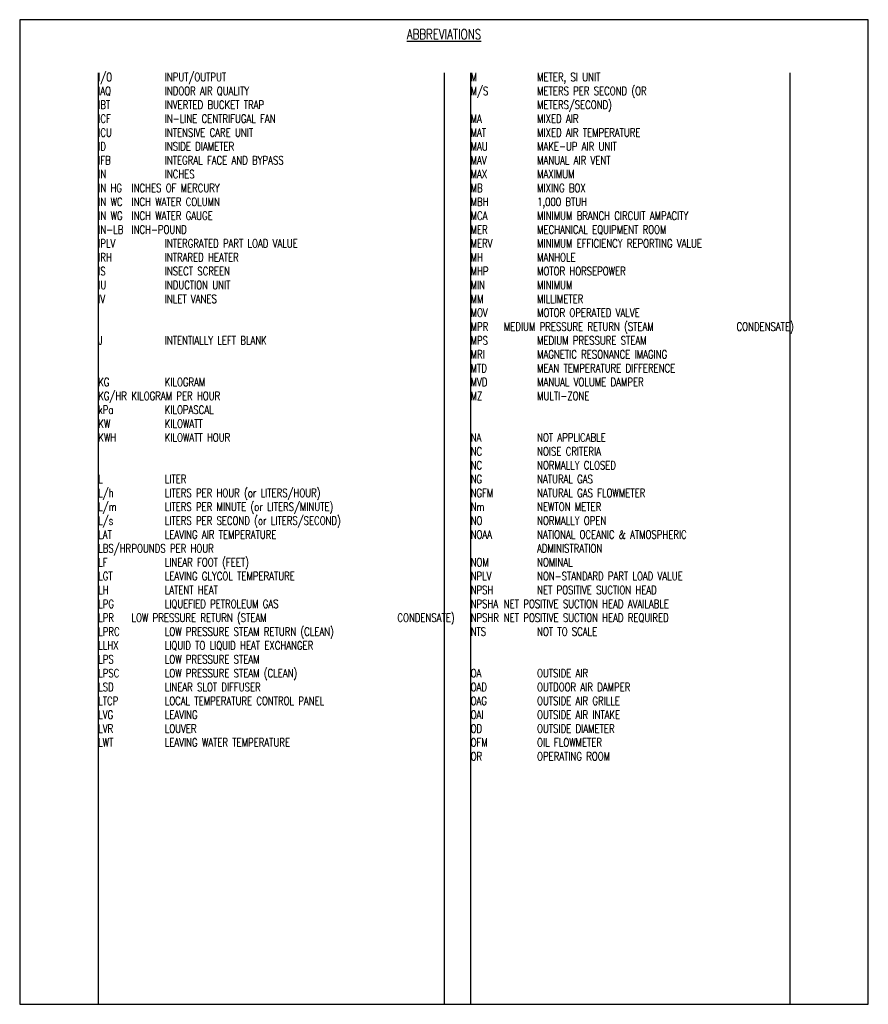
# Model space of a CAD drawing. Header units: inches. Extents: x -0.48 to 7.5, y 0.25 to 9.5.
import ezdxf

# ---------------------------------------------------------------- set-up
doc = ezdxf.new("R2010")
doc.units = ezdxf.units.IN
doc.header["$MEASUREMENT"] = 0
doc.layers.get('Defpoints').update_dxf_attribs({"color": 2})
doc.layers.add('M-DETL-TEXT', color=2, linetype='Continuous')
doc.styles.add('Romans', font='romans.shx', dxfattribs={"width": 0.75})

msp = doc.modelspace()

# ---------------------------------------------------------------- linework, layer by layer
at = {"layer": 'Defpoints', "color": 8}
for p, q in [((0.2617, 9), (0.2617, 0.25)), ((3.5117, 9), (3.5117, 0.25)), ((3.7617, 9), (3.7617, 0.25)), ((6.7617, 9), (6.7617, 0.25))]:
    msp.add_line(p, q, dxfattribs=at)
at = {"layer": 'Defpoints'}
msp.add_lwpolyline([(-0.4766, 0.25), (7.5, 0.25), (7.5, 9.5), (-0.4766, 9.5)], close=True, dxfattribs=at)

# ---------------------------------------------------------------- texts
at = {"layer": 'M-DETL-TEXT', "style": 'Romans'}
for s, insert, char_height, width, attachment_point in [('{\\LABBREVIATIONS}', (3.5117, 9.4106), 0.09375, 7.976649, 2), ('I/O^I^IINPUT/OUTPUT\\PIAQ^I^IINDOOR AIR QUALITY\\PIBT^I^IINVERTED BUCKET TRAP\\PICF^I^IIN-LINE CENTRIFUGAL FAN\\PICU^I^IINTENSIVE CARE UNIT\\PID^I^IINSIDE DIAMETER\\PIFB^I^IINTEGRAL FACE AND BYPASS \\PIN^I^IINCHES\\P\\pi-0.625,l0.625;IN HG^IINCHES OF MERCURY\\PIN WC^IINCH WATER COLUMN\\PIN WG^IINCH WATER GAUGE\\PIN-LB^IINCH-POUND\\P\\pi0,l0;IPLV^I^IINTERGRATED PART LOAD VALUE\\PIRH^I^IINTRARED HEATER\\PIS^I^IINSECT SCREEN\\PIU^I^IINDUCTION UNIT\\PIV^I^IINLET VANES\\P\\P\\PJ^I^IINTENTIALLY LEFT BLANK\\P\\P\\PKG^I^IKILOGRAM\\P\\pi-0.625,l0.625;KG/HR^IKILOGRAM PER HOUR\\P\\pi0,l0;kPa^I^IKILOPASCAL\\PKW^I^IKILOWATT\\PKWH^I^IKILOWATT HOUR\\P\\P\\PL^I^ILITER\\PL/h^I^ILITERS PER HOUR (or LITERS/HOUR)\\PL/m^I^ILITERS PER MINUTE (or LITERS/MINUTE)\\PL/s^I^ILITERS PER SECOND (or LITERS/SECOND)\\PLAT^I^ILEAVING AIR TEMPERATURE \\PLBS/HR^IPOUNDS PER HOUR\\PLF^I^ILINEAR FOOT (FEET)\\PLGT^I^ILEAVING GLYCOL TEMPERATURE\\PLH^I^ILATENT HEAT\\PLPG^I^ILIQUEFIED PETROLEUM GAS\\P\\pi-0.625,l0.625;LPR^ILOW PRESSURE RETURN (STEAM ^I^I^I^ICONDENSATE)\\P\\pi0,l0;LPRC^I^ILOW PRESSURE STEAM RETURN (CLEAN)\\PLLHX^I^ILIQUID TO LIQUID HEAT EXCHANGER\\PLPS^I^ILOW PRESSURE STEAM\\PLPSC^I^ILOW PRESSURE STEAM (CLEAN)\\PLSD^I^ILINEAR SLOT DIFFUSER\\PLTCP^I^ILOCAL TEMPERATURE CONTROL PANEL\\PLVG^I^ILEAVING\\PLVR^I^ILOUVER\\PLWT^I^ILEAVING WATER TEMPERATURE', (0.2617, 9), 0.078125, 3.369102, 1), ('M^I^IMETER, SI UNIT\\PM/S^I^IMETERS PER SECOND (OR\\P^I^IMETERS/SECOND)\\PMA^I^IMIXED AIR \\PMAT^I^IMIXED AIR TEMPERATURE\\PMAU^I^IMAKE-UP AIR UNIT\\PMAV^I^IMANUAL AIR VENT\\PMAX^I^IMAXIMUM\\PMB^I^IMIXING BOX\\PMBH^I^I1,000 BTUH\\PMCA^I^IMINIMUM BRANCH CIRCUIT AMPACITY\\PMER^I^IMECHANICAL EQUIPMENT ROOM\\PMERV^I^IMINIMUM EFFICIENCY REPORTING VALUE\\PMH^I^IMANHOLE\\PMHP^I^IMOTOR HORSEPOWER\\PMIN^I^IMINIMUM\\PMM^I^IMILLIMETER\\PMOV^I^IMOTOR OPERATED VALVE\\P\\pi-0.625,l0.625;MPR^IMEDIUM PRESSURE RETURN (STEAM ^I^I^ICONDENSATE) \\P\\pi0,l0;MPS^I^IMEDIUM PRESSURE STEAM\\PMRI^I^IMAGNETIC RESONANCE IMAGING\\PMTD^I^IMEAN TEMPERATURE DIFFERENCE\\PMVD^I^IMANUAL VOLUME DAMPER \\PMZ^I^IMULTI-ZONE\\P\\P\\PNA^I^INOT APPLICABLE \\PNC^I^INOISE CRITERIA \\PNC^I^INORMALLY CLOSED\\PNG^I^INATURAL GAS\\PNGFM^I^INATURAL GAS FLOWMETER\\PNm^I^INEWTON METER\\PNO^I^INORMALLY OPEN\\P\\pi-0.39063,l0.39063;NOAA^I^INATIONAL OCEANIC & ATMOSPHERIC\\P^I^IADMINISTRATION\\P\\pi0,l0;NOM^I^INOMINAL\\PNPLV^I^INON-STANDARD PART LOAD VALUE\\PNPSH^I^INET POSITIVE SUCTION HEAD\\P\\pi-0.625,l0.625;NPSHA^INET POSITIVE SUCTION HEAD AVAILABLE\\PNPSHR^INET POSITIVE SUCTION HEAD REQUIRED\\P\\pi0,l0;NTS^I^INOT TO SCALE\\P\\P\\POA^I^IOUTSIDE AIR \\POAD^I^IOUTDOOR AIR DAMPER\\POAG^I^IOUTSIDE AIR GRILLE \\POAI^I^IOUTSIDE AIR INTAKE\\POD^I^IOUTSIDE DIAMETER\\POFM^I^IOIL FLOWMETER\\POR^I^IOPERATING ROOM', (3.7617, 9), 0.078125, 3.369102, 1)]:
    msp.add_mtext(s, dxfattribs=dict(at, insert=insert, char_height=char_height, width=width, attachment_point=attachment_point))

doc.saveas('drawing.dxf')
